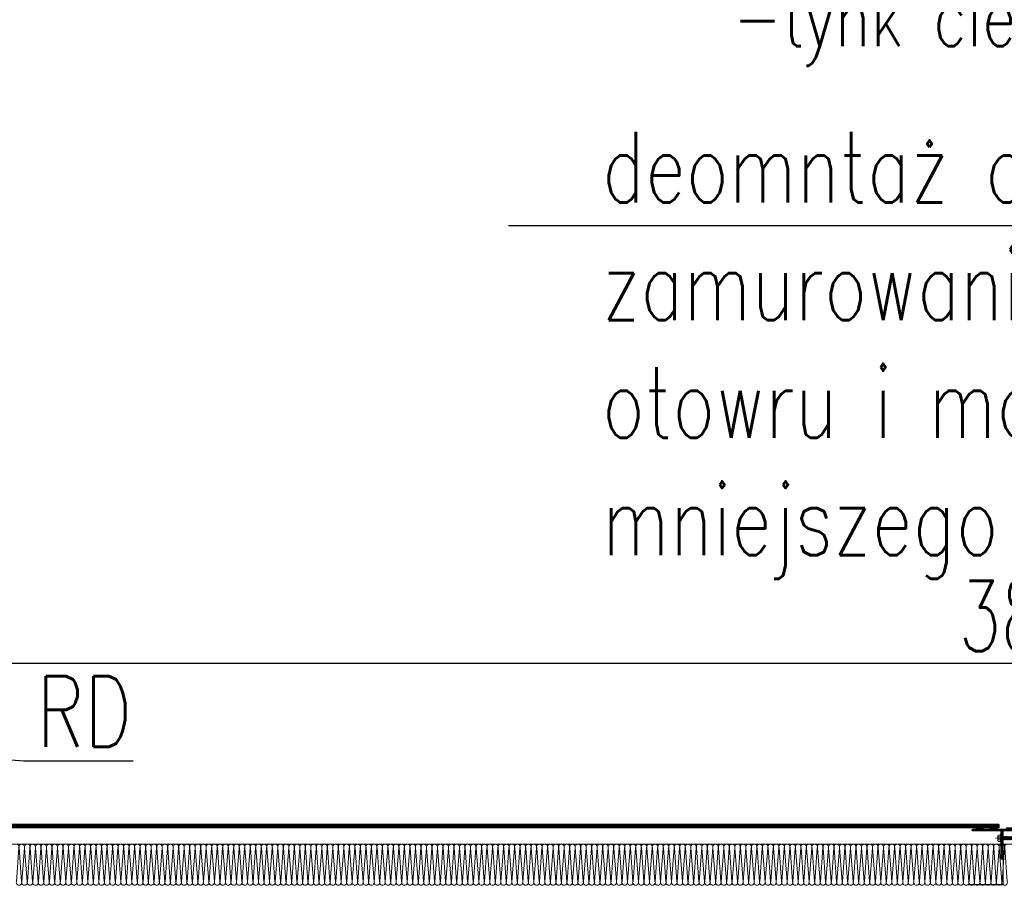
# Model space of a CAD drawing. Header units: millimetres. Extents: x -1147 to 4913, y -2332 to 921.
# Tile 17 of 119: x -411 to -243, y 200 to 347. Entities that reach past the tile are written whole.
import ezdxf
from ezdxf import colors
from ezdxf.entities.mleader import LeaderData, LeaderLine
from ezdxf.math import Vec2, Vec3

# ---------------------------------------------------------------- set-up
doc = ezdxf.new("R2010")
doc.units = ezdxf.units.MM
doc.header["$LTSCALE"] = 0.2
doc.linetypes.add('10b018', pattern=[3.33, 2.16, -0.54, 0.09, -0.54])
for name, color, linetype, lineweight in [('_MB_ocieplenie_0.09', 252, 'Continuous', 9), ('A-KOMENTWYM - DETAL', 30, 'Continuous', 5), ('ST_AE_GLAS_szraf', 252, 'Continuous', 0), ('ST_AE_GLAS_widok', 142, 'Continuous', 9), ('ST_AE_SYST_cienka', 27, 'Continuous', 15), ('ST_AE_SYST_szraf', 252, 'Continuous', 0), ('ST_SB_STEL', 7, 'Continuous', 0), ('ST_SF_FRAM', 7, 'Continuous', 0), ('ST_SF_FRAM_gruba', 132, 'Continuous', 40), ('ST_SJ_JOIN', 7, 'Continuous', 0), ('ST_SJ_JOIN_cienka', 57, 'Continuous', 15), ('ST_SJ_JOIN_szraf', 252, 'Continuous', 5)]:
    doc.layers.add(name, color=color, linetype=linetype, lineweight=lineweight)
doc.layers.add('A-opis', color=7, linetype='Continuous')
doc.layers.add('ST_SJ_JOIN_osie', color=1, linetype='10b018', lineweight=0, plot=False)
doc.styles.add('Arch-Dim', font='romans.shx', dxfattribs={"width": 0.75})
doc.styles.add('TXT', font='romans.shx', dxfattribs={"width": 0.7})
doc.dimstyles.new('1-50', dxfattribs={"dimtxt": 12, "dimasz": 8, "dimexe": 3, "dimexo": 0, "dimgap": 2, "dimtad": 1, "dimrnd": 0.5, "dimzin": 12, "dimdsep": 46, "dimtxsty": 'TXT', "dimblk": 'OBLIQUE', "dimcen": 0.125, "dimdle": 2, "dimclrd": 256, "dimclre": 256, "dimclrt": 7, "dimazin": 0, "dimtfac": 1, "dimtix": 1, "dimtmove": 1, "dimatfit": 2, "dimfxl": 3, "dimfxlon": 1, "dimtvp": 10, "dimtolj": 1, "dimtzin": 0, "dimarcsym": 0})

# ---------------------------------------------------------------- blocks, each defined once
blk = doc.blocks.new('_None')
blk = doc.blocks.new('_Oblique')
at = {"color": 0, "linetype": 'ByBlock', "lineweight": -2}
blk.add_line((-0.5, -0.5), (0.5, 0.5), dxfattribs=at)
blk = doc.blocks.new('*D355')
at = {"layer": 'A-KOMENTWYM - DETAL', "lineweight": -2}
for p, q in [((-430.9, 234.8), (-430.9, 240.8)), ((-49, 240.8), (-49, 234.8)), ((-432.9, 237.8), (-47, 237.8))]:
    blk.add_line(p, q, dxfattribs=at)
at = {"layer": 'Defpoints', "color": 0}
for p in [(-49, 314.25), (-49, 237.8), (-430.9, 210.3)]:
    blk.add_point(p, dxfattribs=at)
at = {"layer": 'A-KOMENTWYM - DETAL', "lineweight": -2, "xscale": 8, "yscale": 8, "zscale": 8, "rotation": 180}
blk.add_blockref('_Oblique', (-430.9, 237.8), dxfattribs=at)
at = {"layer": 'A-KOMENTWYM - DETAL', "lineweight": -2, "xscale": 8, "yscale": 8, "zscale": 8}
blk.add_blockref('_Oblique', (-49, 237.8), dxfattribs=at)
at = {"layer": 'A-KOMENTWYM - DETAL', "color": 7, "insert": (-239.95, 245.8), "char_height": 12, "attachment_point": 5, "style": 'TXT'}
blk.add_mtext('\\A1;382', dxfattribs=at)
blk = doc.blocks.new('_Dot')
at = {"color": 0, "linetype": 'ByBlock', "lineweight": -2}
blk.add_line((-0.5, 0), (-1, 0), dxfattribs=at)
at = {"color": 0, "linetype": 'ByBlock', "const_width": 0.5}
blk.add_lwpolyline([(-0.25, 0, 1), (0.25, 0, 1)], format="xyb", close=True, dxfattribs=at)
blk = doc.blocks.new('*U1660')
at = {"layer": '_MB_ocieplenie_0.09', "flags": 128}
for points in [[(-15753.6, 31, 0.505403), (-15772.7, 5.1), (-15754.4, -242, -1.345402), (-15792.7, -242), (-15774.5, 5.1, 0.505403), (-15793.6, 31)], [(-15713.6, 31, 0.505403), (-15732.7, 5.1), (-15714.4, -242, -1.345402), (-15752.7, -242), (-15734.5, 5.1, 0.505403), (-15753.6, 31)], [(-15673.6, 31, 0.505403), (-15692.7, 5.1), (-15674.4, -242, -1.345402), (-15712.7, -242), (-15694.5, 5.1, 0.505403), (-15713.6, 31)], [(-15633.6, 31, 0.505403), (-15652.7, 5.1), (-15634.4, -242, -1.345402), (-15672.7, -242), (-15654.5, 5.1, 0.505403), (-15673.6, 31)], [(-15593.6, 31, 0.505403), (-15612.7, 5.1), (-15594.4, -242, -1.345402), (-15632.7, -242), (-15614.5, 5.1, 0.505403), (-15633.6, 31)], [(-15553.6, 31, 0.505403), (-15572.7, 5.1), (-15554.4, -242, -1.345402), (-15592.7, -242), (-15574.5, 5.1, 0.505403), (-15593.6, 31)], [(-15513.6, 31, 0.505403), (-15532.7, 5.1), (-15514.4, -242, -1.345402), (-15552.7, -242), (-15534.5, 5.1, 0.505403), (-15553.6, 31)], [(-15473.6, 31, 0.505403), (-15492.7, 5.1), (-15474.4, -242, -1.345402), (-15512.7, -242), (-15494.5, 5.1, 0.505403), (-15513.6, 31)], [(-15433.6, 31, 0.505403), (-15452.7, 5.1), (-15434.4, -242, -1.345402), (-15472.7, -242), (-15454.5, 5.1, 0.505403), (-15473.6, 31)], [(-15393.6, 31, 0.505403), (-15412.7, 5.1), (-15394.4, -242, -1.345402), (-15432.7, -242), (-15414.5, 5.1, 0.505403), (-15433.6, 31)], [(-15353.6, 31, 0.505403), (-15372.7, 5.1), (-15354.4, -242, -1.345402), (-15392.7, -242), (-15374.5, 5.1, 0.505403), (-15393.6, 31)], [(-15313.6, 31, 0.505403), (-15332.7, 5.1), (-15314.4, -242, -1.345402), (-15352.7, -242), (-15334.5, 5.1, 0.505403), (-15353.6, 31)], [(-15273.6, 31, 0.505403), (-15292.7, 5.1), (-15274.4, -242, -1.345402), (-15312.7, -242), (-15294.5, 5.1, 0.505403), (-15313.6, 31)], [(-15233.6, 31, 0.505403), (-15252.7, 5.1), (-15234.4, -242, -1.345402), (-15272.7, -242), (-15254.5, 5.1, 0.505403), (-15273.6, 31)], [(-15193.6, 31, 0.505403), (-15212.7, 5.1), (-15194.4, -242, -1.345402), (-15232.7, -242), (-15214.5, 5.1, 0.505403), (-15233.6, 31)], [(-15153.6, 31, 0.505403), (-15172.7, 5.1), (-15154.4, -242, -1.345402), (-15192.7, -242), (-15174.5, 5.1, 0.505403), (-15193.6, 31)], [(-15113.6, 31, 0.505403), (-15132.7, 5.1), (-15114.4, -242, -1.345402), (-15152.7, -242), (-15134.5, 5.1, 0.505403), (-15153.6, 31)], [(-15073.6, 31, 0.505403), (-15092.7, 5.1), (-15074.4, -242, -1.345402), (-15112.7, -242), (-15094.5, 5.1, 0.505403), (-15113.6, 31)], [(-15033.6, 31, 0.505403), (-15052.7, 5.1), (-15034.4, -242, -1.345402), (-15072.7, -242), (-15054.5, 5.1, 0.505403), (-15073.6, 31)], [(-14993.6, 31, 0.505403), (-15012.7, 5.1), (-14994.4, -242, -1.345402), (-15032.7, -242), (-15014.5, 5.1, 0.505403), (-15033.6, 31)], [(-14953.6, 31, 0.505403), (-14972.7, 5.1), (-14954.4, -242, -1.345402), (-14992.7, -242), (-14974.5, 5.1, 0.505403), (-14993.6, 31)], [(-14913.6, 31, 0.505403), (-14932.7, 5.1), (-14914.4, -242, -1.345402), (-14952.7, -242), (-14934.5, 5.1, 0.505403), (-14953.6, 31)], [(-14873.6, 31, 0.505403), (-14892.7, 5.1), (-14874.4, -242, -1.345402), (-14912.7, -242), (-14894.5, 5.1, 0.505403), (-14913.6, 31)], [(-14833.6, 31, 0.505403), (-14852.7, 5.1), (-14834.4, -242, -1.345402), (-14872.7, -242), (-14854.5, 5.1, 0.505403), (-14873.6, 31)], [(-14793.6, 31, 0.505403), (-14812.7, 5.1), (-14794.4, -242, -1.345402), (-14832.7, -242), (-14814.5, 5.1, 0.505403), (-14833.6, 31)], [(-14753.6, 31, 0.505403), (-14772.7, 5.1), (-14754.4, -242, -1.345402), (-14792.7, -242), (-14774.5, 5.1, 0.505403), (-14793.6, 31)], [(-14713.6, 31, 0.505403), (-14732.7, 5.1), (-14714.4, -242, -1.345402), (-14752.7, -242), (-14734.5, 5.1, 0.505403), (-14753.6, 31)], [(-14673.6, 31, 0.505403), (-14692.7, 5.1), (-14674.4, -242, -1.345402), (-14712.7, -242), (-14694.5, 5.1, 0.505403), (-14713.6, 31)], [(-14633.6, 31, 0.505403), (-14652.7, 5.1), (-14634.4, -242, -1.345402), (-14672.7, -242), (-14654.5, 5.1, 0.505403), (-14673.6, 31)], [(-14593.6, 31, 0.505403), (-14612.7, 5.1), (-14594.4, -242, -1.345402), (-14632.7, -242), (-14614.5, 5.1, 0.505403), (-14633.6, 31)], [(-14553.6, 31, 0.505403), (-14572.7, 5.1), (-14554.4, -242, -1.345402), (-14592.7, -242), (-14574.5, 5.1, 0.505403), (-14593.6, 31)], [(-14513.6, 31, 0.505403), (-14532.7, 5.1), (-14514.4, -242, -1.345402), (-14552.7, -242), (-14534.5, 5.1, 0.505403), (-14553.6, 31)], [(-14473.6, 31, 0.505403), (-14492.7, 5.1), (-14474.4, -242, -1.345402), (-14512.7, -242), (-14494.5, 5.1, 0.505403), (-14513.6, 31)], [(-14433.6, 31, 0.505403), (-14452.7, 5.1), (-14434.4, -242, -1.345402), (-14472.7, -242), (-14454.5, 5.1, 0.505403), (-14473.6, 31)], [(-14393.6, 31, 0.505403), (-14412.7, 5.1), (-14394.4, -242, -1.345402), (-14432.7, -242), (-14414.5, 5.1, 0.505403), (-14433.6, 31)], [(-14353.6, 31, 0.505403), (-14372.7, 5.1), (-14354.4, -242, -1.345402), (-14392.7, -242), (-14374.5, 5.1, 0.505403), (-14393.6, 31)], [(-14313.6, 31, 0.505403), (-14332.7, 5.1), (-14314.4, -242, -1.345402), (-14352.7, -242), (-14334.5, 5.1, 0.505403), (-14353.6, 31)], [(-14273.6, 31, 0.505403), (-14292.7, 5.1), (-14274.4, -242, -1.345402), (-14312.7, -242), (-14294.5, 5.1, 0.505403), (-14313.6, 31)], [(-14233.6, 31, 0.505403), (-14252.7, 5.1), (-14234.4, -242, -1.345402), (-14272.7, -242), (-14254.5, 5.1, 0.505403), (-14273.6, 31)], [(-14193.6, 31, 0.505403), (-14212.7, 5.1), (-14194.4, -242, -1.345402), (-14232.7, -242), (-14214.5, 5.1, 0.505403), (-14233.6, 31)], [(-14153.6, 31, 0.505403), (-14172.7, 5.1), (-14154.4, -242, -1.345402), (-14192.7, -242), (-14174.5, 5.1, 0.505403), (-14193.6, 31)], [(-14113.6, 31, 0.505403), (-14132.7, 5.1), (-14114.4, -242, -1.345402), (-14152.7, -242), (-14134.5, 5.1, 0.505403), (-14153.6, 31)], [(-14073.6, 31, 0.505403), (-14092.7, 5.1), (-14074.4, -242, -1.345402), (-14112.7, -242), (-14094.5, 5.1, 0.505403), (-14113.6, 31)], [(-14033.6, 31, 0.505403), (-14052.7, 5.1), (-14034.4, -242, -1.345402), (-14072.7, -242), (-14054.5, 5.1, 0.505403), (-14073.6, 31)], [(-13993.6, 31, 0.505403), (-14012.7, 5.1), (-13994.4, -242, -1.345402), (-14032.7, -242), (-14014.5, 5.1, 0.505403), (-14033.6, 31)], [(-13953.6, 31, 0.505403), (-13972.7, 5.1), (-13954.4, -242, -1.345402), (-13992.7, -242), (-13974.5, 5.1, 0.505403), (-13993.6, 31)], [(-13913.6, 31, 0.505403), (-13932.7, 5.1), (-13914.4, -242, -1.345402), (-13952.7, -242), (-13934.5, 5.1, 0.505403), (-13953.6, 31)], [(-13873.6, 31, 0.505403), (-13892.7, 5.1), (-13874.4, -242, -1.345402), (-13912.7, -242), (-13894.5, 5.1, 0.505403), (-13913.6, 31)], [(-13833.6, 31, 0.505403), (-13852.7, 5.1), (-13834.4, -242, -1.345402), (-13872.7, -242), (-13854.5, 5.1, 0.505403), (-13873.6, 31)], [(-13793.6, 31, 0.505403), (-13812.7, 5.1), (-13794.4, -242, -1.345402), (-13832.7, -242), (-13814.5, 5.1, 0.505403), (-13833.6, 31)], [(-13753.6, 31, 0.505403), (-13772.7, 5.1), (-13754.4, -242, -1.345402), (-13792.7, -242), (-13774.5, 5.1, 0.505403), (-13793.6, 31)], [(-13713.6, 31, 0.505403), (-13732.7, 5.1), (-13714.4, -242, -1.345402), (-13752.7, -242), (-13734.5, 5.1, 0.505403), (-13753.6, 31)], [(-13673.6, 31, 0.505403), (-13692.7, 5.1), (-13674.4, -242, -1.345402), (-13712.7, -242), (-13694.5, 5.1, 0.505403), (-13713.6, 31)], [(-13633.6, 31, 0.505403), (-13652.7, 5.1), (-13634.4, -242, -1.345402), (-13672.7, -242), (-13654.5, 5.1, 0.505403), (-13673.6, 31)], [(-13593.6, 31, 0.505403), (-13612.7, 5.1), (-13594.4, -242, -1.345402), (-13632.7, -242), (-13614.5, 5.1, 0.505403), (-13633.6, 31)], [(-13553.6, 31, 0.505403), (-13572.7, 5.1), (-13554.4, -242, -1.345402), (-13592.7, -242), (-13574.5, 5.1, 0.505403), (-13593.6, 31)], [(-13513.6, 31, 0.505403), (-13532.7, 5.1), (-13514.4, -242, -1.345402), (-13552.7, -242), (-13534.5, 5.1, 0.505403), (-13553.6, 31)], [(-13473.6, 31, 0.505403), (-13492.7, 5.1), (-13474.4, -242, -1.345402), (-13512.7, -242), (-13494.5, 5.1, 0.505403), (-13513.6, 31)], [(-13433.6, 31, 0.505403), (-13452.7, 5.1), (-13434.4, -242, -1.345402), (-13472.7, -242), (-13454.5, 5.1, 0.505403), (-13473.6, 31)], [(-13393.6, 31, 0.505403), (-13412.7, 5.1), (-13394.4, -242, -1.345402), (-13432.7, -242), (-13414.5, 5.1, 0.505403), (-13433.6, 31)], [(-13353.6, 31, 0.505403), (-13372.7, 5.1), (-13354.4, -242, -1.345402), (-13392.7, -242), (-13374.5, 5.1, 0.505403), (-13393.6, 31)], [(-13313.6, 31, 0.505403), (-13332.7, 5.1), (-13314.4, -242, -1.345402), (-13352.7, -242), (-13334.5, 5.1, 0.505403), (-13353.6, 31)], [(-13273.6, 31, 0.505403), (-13292.7, 5.1), (-13274.4, -242, -1.345402), (-13312.7, -242), (-13294.5, 5.1, 0.505403), (-13313.6, 31)], [(-13233.6, 31, 0.505403), (-13252.7, 5.1), (-13234.4, -242, -1.345402), (-13272.7, -242), (-13254.5, 5.1, 0.505403), (-13273.6, 31)], [(-13193.6, 31, 0.505403), (-13212.7, 5.1), (-13194.4, -242, -1.345402), (-13232.7, -242), (-13214.5, 5.1, 0.505403), (-13233.6, 31)], [(-13153.6, 31, 0.505403), (-13172.7, 5.1), (-13154.4, -242, -1.345402), (-13192.7, -242), (-13174.5, 5.1, 0.505403), (-13193.6, 31)], [(-13113.6, 31, 0.505403), (-13132.7, 5.1), (-13114.4, -242, -1.345402), (-13152.7, -242), (-13134.5, 5.1, 0.505403), (-13153.6, 31)], [(-13073.6, 31, 0.505403), (-13092.7, 5.1), (-13074.4, -242, -1.345402), (-13112.7, -242), (-13094.5, 5.1, 0.505403), (-13113.6, 31)], [(-13033.6, 31, 0.505403), (-13052.7, 5.1), (-13034.4, -242, -1.345402), (-13072.7, -242), (-13054.5, 5.1, 0.505403), (-13073.6, 31)], [(-12993.6, 31, 0.505403), (-13012.7, 5.1), (-12994.4, -242, -1.345402), (-13032.7, -242), (-13014.5, 5.1, 0.505403), (-13033.6, 31)], [(-12953.6, 31, 0.505403), (-12972.7, 5.1), (-12954.4, -242, -1.345402), (-12992.7, -242), (-12974.5, 5.1, 0.505403), (-12993.6, 31)], [(-12913.6, 31, 0.505403), (-12932.7, 5.1), (-12914.4, -242, -1.345402), (-12952.7, -242), (-12934.5, 5.1, 0.505403), (-12953.6, 31)], [(-12873.6, 31, 0.505403), (-12892.7, 5.1), (-12874.4, -242, -1.345402), (-12912.7, -242), (-12894.5, 5.1, 0.505403), (-12913.6, 31)], [(-12833.6, 31, 0.505403), (-12852.7, 5.1), (-12834.4, -242, -1.345402), (-12872.7, -242), (-12854.5, 5.1, 0.505403), (-12873.6, 31)], [(-12793.6, 31, 0.505403), (-12812.7, 5.1), (-12794.4, -242, -1.345402), (-12832.7, -242), (-12814.5, 5.1, 0.505403), (-12833.6, 31)], [(-12753.6, 31, 0.505403), (-12772.7, 5.1), (-12754.4, -242, -1.345402), (-12792.7, -242), (-12774.5, 5.1, 0.505403), (-12793.6, 31)], [(-12713.6, 31, 0.505403), (-12732.7, 5.1), (-12714.4, -242, -1.345402), (-12752.7, -242), (-12734.5, 5.1, 0.505403), (-12753.6, 31)], [(-12673.6, 31, 0.505403), (-12692.7, 5.1), (-12674.4, -242, -1.345402), (-12712.7, -242), (-12694.5, 5.1, 0.505403), (-12713.6, 31)], [(-12633.6, 31, 0.505403), (-12652.7, 5.1), (-12634.4, -242, -1.345402), (-12672.7, -242), (-12654.5, 5.1, 0.505403), (-12673.6, 31)], [(-12593.6, 31, 0.505403), (-12612.7, 5.1), (-12594.4, -242, -1.345402), (-12632.7, -242), (-12614.5, 5.1, 0.505403), (-12633.6, 31)], [(-12553.6, 31, 0.505403), (-12572.7, 5.1), (-12554.4, -242, -1.345402), (-12592.7, -242), (-12574.5, 5.1, 0.505403), (-12593.6, 31)], [(-12513.6, 31, 0.505403), (-12532.7, 5.1), (-12514.4, -242, -1.345402), (-12552.7, -242), (-12534.5, 5.1, 0.505403), (-12553.6, 31)], [(-12473.6, 31, 0.505403), (-12492.7, 5.1), (-12474.4, -242, -1.345402), (-12512.7, -242), (-12494.5, 5.1, 0.505403), (-12513.6, 31)], [(-12433.6, 31, 0.505403), (-12452.7, 5.1), (-12434.4, -242, -1.345402), (-12472.7, -242), (-12454.5, 5.1, 0.505403), (-12473.6, 31)], [(-12393.6, 31, 0.505403), (-12412.7, 5.1), (-12394.4, -242, -1.345402), (-12432.7, -242), (-12414.5, 5.1, 0.505403), (-12433.6, 31)], [(-12353.6, 31, 0.505403), (-12372.7, 5.1), (-12354.4, -242, -1.345402), (-12392.7, -242), (-12374.5, 5.1, 0.505403), (-12393.6, 31)], [(-12313.6, 31, 0.505403), (-12332.7, 5.1), (-12314.4, -242, -1.345402), (-12352.7, -242), (-12334.5, 5.1, 0.505403), (-12353.6, 31)], [(-12273.6, 31, 0.505403), (-12292.7, 5.1), (-12274.4, -242, -1.345402), (-12312.7, -242), (-12294.5, 5.1, 0.505403), (-12313.6, 31)], [(-12233.6, 31, 0.505403), (-12252.7, 5.1), (-12234.4, -242, -1.345402), (-12272.7, -242), (-12254.5, 5.1, 0.505403), (-12273.6, 31)], [(-12193.6, 31, 0.505403), (-12212.7, 5.1), (-12194.4, -242, -1.345402), (-12232.7, -242), (-12214.5, 5.1, 0.505403), (-12233.6, 31)], [(-12153.6, 31, 0.505403), (-12172.7, 5.1), (-12154.4, -242, -1.345402), (-12192.7, -242), (-12174.5, 5.1, 0.505403), (-12193.6, 31)], [(-12113.6, 31, 0.505403), (-12132.7, 5.1), (-12114.4, -242, -1.345402), (-12152.7, -242), (-12134.5, 5.1, 0.505403), (-12153.6, 31)], [(-12073.6, 31, 0.505403), (-12092.7, 5.1), (-12074.4, -242, -1.345402), (-12112.7, -242), (-12094.5, 5.1, 0.505403), (-12113.6, 31)], [(-12033.6, 31, 0.505403), (-12052.7, 5.1), (-12034.4, -242, -1.345402), (-12072.7, -242), (-12054.5, 5.1, 0.505403), (-12073.6, 31)], [(-11993.6, 31, 0.505403), (-12012.7, 5.1), (-11994.4, -242, -1.345402), (-12032.7, -242), (-12014.5, 5.1, 0.505403), (-12033.6, 31)], [(-11953.6, 31, 0.505403), (-11972.7, 5.1), (-11954.4, -242, -1.345402), (-11992.7, -242), (-11974.5, 5.1, 0.505403), (-11993.6, 31)], [(-11913.6, 31, 0.505403), (-11932.7, 5.1), (-11914.4, -242, -1.345402), (-11952.7, -242), (-11934.5, 5.1, 0.505403), (-11953.6, 31)], [(-11873.6, 31, 0.505403), (-11892.7, 5.1), (-11874.4, -242, -1.345402), (-11912.7, -242), (-11894.5, 5.1, 0.505403), (-11913.6, 31)], [(-11833.6, 31, 0.505403), (-11852.7, 5.1), (-11834.4, -242, -1.345402), (-11872.7, -242), (-11854.5, 5.1, 0.505403), (-11873.6, 31)], [(-11793.6, 31, 0.505403), (-11812.7, 5.1), (-11794.4, -242, -1.345402), (-11832.7, -242), (-11814.5, 5.1, 0.505403), (-11833.6, 31)], [(-11753.6, 31, 0.505403), (-11772.7, 5.1), (-11754.4, -242, -1.345402), (-11792.7, -242), (-11774.5, 5.1, 0.505403), (-11793.6, 31)], [(-11713.6, 31, 0.505403), (-11732.7, 5.1), (-11714.4, -242, -1.345402), (-11752.7, -242), (-11734.5, 5.1, 0.505403), (-11753.6, 31)], [(-11673.6, 31, 0.505403), (-11692.7, 5.1), (-11674.4, -242, -1.345402), (-11712.7, -242), (-11694.5, 5.1, 0.505403), (-11713.6, 31)], [(-11633.6, 31, 0.505403), (-11652.7, 5.1), (-11634.4, -242, -1.345402), (-11672.7, -242), (-11654.5, 5.1, 0.505403), (-11673.6, 31)], [(-11593.6, 31, 0.505403), (-11612.7, 5.1), (-11594.4, -242, -1.345402), (-11632.7, -242), (-11614.5, 5.1, 0.505403), (-11633.6, 31)], [(-11553.6, 31, 0.505403), (-11572.7, 5.1), (-11554.4, -242, -1.345402), (-11592.7, -242), (-11574.5, 5.1, 0.505403), (-11593.6, 31)], [(-11513.6, 31, 0.505403), (-11532.7, 5.1), (-11514.4, -242, -1.345402), (-11552.7, -242), (-11534.5, 5.1, 0.505403), (-11553.6, 31)], [(-11473.6, 31, 0.505403), (-11492.7, 5.1), (-11474.4, -242, -1.345402), (-11512.7, -242), (-11494.5, 5.1, 0.505403), (-11513.6, 31)], [(-11433.6, 31, 0.505403), (-11452.7, 5.1), (-11434.4, -242, -1.345402), (-11472.7, -242), (-11454.5, 5.1, 0.505403), (-11473.6, 31)], [(-11393.6, 31, 0.505403), (-11412.7, 5.1), (-11394.4, -242, -1.345402), (-11432.7, -242), (-11414.5, 5.1, 0.505403), (-11433.6, 31)], [(-11353.6, 31, 0.505403), (-11372.7, 5.1), (-11354.4, -242, -1.345402), (-11392.7, -242), (-11374.5, 5.1, 0.505403), (-11393.6, 31)], [(-11313.6, 31, 0.505403), (-11332.7, 5.1), (-11314.4, -242, -1.345402), (-11352.7, -242), (-11334.5, 5.1, 0.505403), (-11353.6, 31)], [(-11273.6, 31, 0.505403), (-11292.7, 5.1), (-11274.4, -242, -1.345402), (-11312.7, -242), (-11294.5, 5.1, 0.505403), (-11313.6, 31)], [(-11233.6, 31, 0.505403), (-11252.7, 5.1), (-11234.4, -242, -1.345402), (-11272.7, -242), (-11254.5, 5.1, 0.505403), (-11273.6, 31)], [(-11193.6, 31, 0.505403), (-11212.7, 5.1), (-11194.4, -242, -1.345402), (-11232.7, -242), (-11214.5, 5.1, 0.505403), (-11233.6, 31)], [(-11153.6, 31, 0.505403), (-11172.7, 5.1), (-11154.4, -242, -1.345402), (-11192.7, -242), (-11174.5, 5.1, 0.505403), (-11193.6, 31)], [(-11113.6, 31, 0.505403), (-11132.7, 5.1), (-11114.4, -242, -1.345402), (-11152.7, -242), (-11134.5, 5.1, 0.505403), (-11153.6, 31)], [(-11073.6, 31, 0.505403), (-11092.7, 5.1), (-11074.4, -242, -1.345402), (-11112.7, -242), (-11094.5, 5.1, 0.505403), (-11113.6, 31)], [(-11033.6, 31, 0.505403), (-11052.7, 5.1), (-11034.4, -242, -1.345402), (-11072.7, -242), (-11054.5, 5.1, 0.505403), (-11073.6, 31)], [(-10993.6, 31, 0.505403), (-11012.7, 5.1), (-10994.4, -242, -1.345402), (-11032.7, -242), (-11014.5, 5.1, 0.505403), (-11033.6, 31)], [(-10953.6, 31, 0.505403), (-10972.7, 5.1), (-10954.4, -242, -1.345402), (-10992.7, -242), (-10974.5, 5.1, 0.505403), (-10993.6, 31)], [(-10913.6, 31, 0.505403), (-10932.7, 5.1), (-10914.4, -242, -1.345402), (-10952.7, -242), (-10934.5, 5.1, 0.505403), (-10953.6, 31)], [(-10873.6, 31, 0.505403), (-10892.7, 5.1), (-10874.4, -242, -1.345402), (-10912.7, -242), (-10894.5, 5.1, 0.505403), (-10913.6, 31)], [(-10833.6, 31, 0.505403), (-10852.7, 5.1), (-10834.4, -242, -1.345402), (-10872.7, -242), (-10854.5, 5.1, 0.505403), (-10873.6, 31)], [(-10793.6, 31, 0.505403), (-10812.7, 5.1), (-10794.4, -242, -1.345402), (-10832.7, -242), (-10814.5, 5.1, 0.505403), (-10833.6, 31)], [(-10753.6, 31, 0.505403), (-10772.7, 5.1), (-10754.4, -242, -1.345402), (-10792.7, -242), (-10774.5, 5.1, 0.505403), (-10793.6, 31)], [(-10713.6, 31, 0.505403), (-10732.7, 5.1), (-10714.4, -242, -1.345402), (-10752.7, -242), (-10734.5, 5.1, 0.505403), (-10753.6, 31)], [(-10673.6, 31, 0.505403), (-10692.7, 5.1), (-10674.4, -242, -1.345402), (-10712.7, -242), (-10694.5, 5.1, 0.505403), (-10713.6, 31)], [(-10633.6, 31, 0.505403), (-10652.7, 5.1), (-10634.4, -242, -1.345402), (-10672.7, -242), (-10654.5, 5.1, 0.505403), (-10673.6, 31)], [(-10593.6, 31, 0.505403), (-10612.7, 5.1), (-10594.4, -242, -1.345402), (-10632.7, -242), (-10614.5, 5.1, 0.505403), (-10633.6, 31)], [(-10553.6, 31, 0.505403), (-10572.7, 5.1), (-10554.4, -242, -1.345402), (-10592.7, -242), (-10574.5, 5.1, 0.505403), (-10593.6, 31)], [(-10513.6, 31, 0.505403), (-10532.7, 5.1), (-10514.4, -242, -1.345402), (-10552.7, -242), (-10534.5, 5.1, 0.505403), (-10553.6, 31)], [(-10473.6, 31, 0.505403), (-10492.7, 5.1), (-10474.4, -242, -1.345402), (-10512.7, -242), (-10494.5, 5.1, 0.505403), (-10513.6, 31)], [(-10433.6, 31, 0.505403), (-10452.7, 5.1), (-10434.4, -242, -1.345402), (-10472.7, -242), (-10454.5, 5.1, 0.505403), (-10473.6, 31)], [(-10393.6, 31, 0.505403), (-10412.7, 5.1), (-10394.4, -242, -1.345402), (-10432.7, -242), (-10414.5, 5.1, 0.505403), (-10433.6, 31)], [(-10353.6, 31, 0.505403), (-10372.7, 5.1), (-10354.4, -242, -1.345402), (-10392.7, -242), (-10374.5, 5.1, 0.505403), (-10393.6, 31)], [(-10313.6, 31, 0.505403), (-10332.7, 5.1), (-10314.4, -242, -1.345402), (-10352.7, -242), (-10334.5, 5.1, 0.505403), (-10353.6, 31)], [(-10273.6, 31, 0.505403), (-10292.7, 5.1), (-10274.4, -242, -1.345402), (-10312.7, -242), (-10294.5, 5.1, 0.505403), (-10313.6, 31)], [(-10233.6, 31, 0.505403), (-10252.7, 5.1), (-10234.4, -242, -1.345402), (-10272.7, -242), (-10254.5, 5.1, 0.505403), (-10273.6, 31)], [(-10193.6, 31, 0.505403), (-10212.7, 5.1), (-10194.4, -242, -1.345402), (-10232.7, -242), (-10214.5, 5.1, 0.505403), (-10233.6, 31)], [(-10153.6, 31, 0.505403), (-10172.7, 5.1), (-10154.4, -242, -1.345402), (-10192.7, -242), (-10174.5, 5.1, 0.505403), (-10193.6, 31)], [(-10113.6, 31, 0.505403), (-10132.7, 5.1), (-10114.4, -242, -1.345402), (-10152.7, -242), (-10134.5, 5.1, 0.505403), (-10153.6, 31)], [(-10073.6, 31, 0.505403), (-10092.7, 5.1), (-10074.4, -242, -1.345402), (-10112.7, -242), (-10094.5, 5.1, 0.505403), (-10113.6, 31)], [(-10033.6, 31, 0.505403), (-10052.7, 5.1), (-10034.4, -242, -1.345402), (-10072.7, -242), (-10054.5, 5.1, 0.505403), (-10073.6, 31)], [(-9993.6, 31, 0.505403), (-10012.7, 5.1), (-9994.4, -242, -1.345402), (-10032.7, -242), (-10014.5, 5.1, 0.505403), (-10033.6, 31)], [(-9953.6, 31, 0.505403), (-9972.7, 5.1), (-9954.4, -242, -1.345402), (-9992.7, -242), (-9974.5, 5.1, 0.505403), (-9993.6, 31)], [(-9913.6, 31, 0.505403), (-9932.7, 5.1), (-9914.4, -242, -1.345402), (-9952.7, -242), (-9934.5, 5.1, 0.505403), (-9953.6, 31)], [(-9873.6, 31, 0.505403), (-9892.7, 5.1), (-9874.4, -242, -1.345402), (-9912.7, -242), (-9894.5, 5.1, 0.505403), (-9913.6, 31)], [(-9833.6, 31, 0.505403), (-9852.7, 5.1), (-9834.4, -242, -1.345402), (-9872.7, -242), (-9854.5, 5.1, 0.505403), (-9873.6, 31)], [(-9793.6, 31, 0.505403), (-9812.7, 5.1), (-9794.4, -242, -1.345402), (-9832.7, -242), (-9814.5, 5.1, 0.505403), (-9833.6, 31)], [(-9753.6, 31, 0.505403), (-9772.7, 5.1), (-9754.4, -242, -1.345402), (-9792.7, -242), (-9774.5, 5.1, 0.505403), (-9793.6, 31)], [(-9713.6, 31, 0.505403), (-9732.7, 5.1), (-9714.4, -242, -1.345402), (-9752.7, -242), (-9734.5, 5.1, 0.505403), (-9753.6, 31)], [(-9673.6, 31, 0.505403), (-9692.7, 5.1), (-9674.4, -242, -1.345402), (-9712.7, -242), (-9694.5, 5.1, 0.505403), (-9713.6, 31)], [(-9633.6, 31, 0.505403), (-9652.7, 5.1), (-9634.4, -242, -1.345402), (-9672.7, -242), (-9654.5, 5.1, 0.505403), (-9673.6, 31)], [(-9593.6, 31, 0.505403), (-9612.7, 5.1), (-9594.4, -242, -1.345402), (-9632.7, -242), (-9614.5, 5.1, 0.505403), (-9633.6, 31)], [(-9553.6, 31, 0.505403), (-9572.7, 5.1), (-9554.4, -242, -1.345402), (-9592.7, -242), (-9574.5, 5.1, 0.505403), (-9593.6, 31)], [(-9513.6, 31, 0.505403), (-9532.7, 5.1), (-9514.4, -242, -1.345402), (-9552.7, -242), (-9534.5, 5.1, 0.505403), (-9553.6, 31)], [(-9473.6, 31, 0.505403), (-9492.7, 5.1), (-9474.4, -242, -1.345402), (-9512.7, -242), (-9494.5, 5.1, 0.505403), (-9513.6, 31)], [(-9433.6, 31, 0.505403), (-9452.7, 5.1), (-9434.4, -242, -1.345402), (-9472.7, -242), (-9454.5, 5.1, 0.505403), (-9473.6, 31)], [(-9393.6, 31, 0.505403), (-9412.7, 5.1), (-9394.4, -242, -1.345402), (-9432.7, -242), (-9414.5, 5.1, 0.505403), (-9433.6, 31)], [(-9353.6, 31, 0.505403), (-9372.7, 5.1), (-9354.4, -242, -1.345402), (-9392.7, -242), (-9374.5, 5.1, 0.505403), (-9393.6, 31)], [(-9313.6, 31, 0.505403), (-9332.7, 5.1), (-9314.4, -242, -1.345402), (-9352.7, -242), (-9334.5, 5.1, 0.505403), (-9353.6, 31)], [(-9273.6, 31, 0.505403), (-9292.7, 5.1), (-9274.4, -242, -1.345402), (-9312.7, -242), (-9294.5, 5.1, 0.505403), (-9313.6, 31)], [(-9233.6, 31, 0.505403), (-9252.7, 5.1), (-9234.4, -242, -1.345402), (-9272.7, -242), (-9254.5, 5.1, 0.505403), (-9273.6, 31)], [(-9193.6, 31, 0.505403), (-9212.7, 5.1), (-9194.4, -242, -1.345402), (-9232.7, -242), (-9214.5, 5.1, 0.505403), (-9233.6, 31)], [(-9153.6, 31, 0.505403), (-9172.7, 5.1), (-9154.4, -242, -1.345402), (-9192.7, -242), (-9174.5, 5.1, 0.505403), (-9193.6, 31)], [(-9113.6, 31, 0.505403), (-9132.7, 5.1), (-9114.4, -242, -1.345402), (-9152.7, -242), (-9134.5, 5.1, 0.505403), (-9153.6, 31)], [(-9073.6, 31, 0.505403), (-9092.7, 5.1), (-9074.4, -242, -1.345402), (-9112.7, -242), (-9094.5, 5.1, 0.505403), (-9113.6, 31)], [(-9033.6, 31, 0.505403), (-9052.7, 5.1), (-9034.4, -242, -1.345402), (-9072.7, -242), (-9054.5, 5.1, 0.505403), (-9073.6, 31)], [(-8993.6, 31, 0.505403), (-9012.7, 5.1), (-8994.4, -242, -1.345402), (-9032.7, -242), (-9014.5, 5.1, 0.505403), (-9033.6, 31)], [(-8953.6, 31, 0.505403), (-8972.7, 5.1), (-8954.4, -242, -1.345402), (-8992.7, -242), (-8974.5, 5.1, 0.505403), (-8993.6, 31)], [(-8913.6, 31, 0.505403), (-8932.7, 5.1), (-8914.4, -242, -1.345402), (-8952.7, -242), (-8934.5, 5.1, 0.505403), (-8953.6, 31)], [(-8873.6, 31, 0.505403), (-8892.7, 5.1), (-8874.4, -242, -1.345402), (-8912.7, -242), (-8894.5, 5.1, 0.505403), (-8913.6, 31)], [(-8833.6, 31, 0.505403), (-8852.7, 5.1), (-8834.4, -242, -1.345402), (-8872.7, -242), (-8854.5, 5.1, 0.505403), (-8873.6, 31)], [(-8793.6, 31, 0.505403), (-8812.7, 5.1), (-8794.4, -242, -1.345402), (-8832.7, -242), (-8814.5, 5.1, 0.505403), (-8833.6, 31)], [(-8753.6, 31, 0.505403), (-8772.7, 5.1), (-8754.4, -242, -1.345402), (-8792.7, -242), (-8774.5, 5.1, 0.505403), (-8793.6, 31)], [(-8713.6, 31, 0.505403), (-8732.7, 5.1), (-8714.4, -242, -1.345402), (-8752.7, -242), (-8734.5, 5.1, 0.505403), (-8753.6, 31)], [(-8673.6, 31, 0.505403), (-8692.7, 5.1), (-8674.4, -242, -1.345402), (-8712.7, -242), (-8694.5, 5.1, 0.505403), (-8713.6, 31)], [(-8633.6, 31, 0.505403), (-8652.7, 5.1), (-8634.4, -242, -1.345402), (-8672.7, -242), (-8654.5, 5.1, 0.505403), (-8673.6, 31)], [(-8593.6, 31, 0.505403), (-8612.7, 5.1), (-8594.4, -242, -1.345402), (-8632.7, -242), (-8614.5, 5.1, 0.505403), (-8633.6, 31)]]:
    blk.add_lwpolyline(points, format="xyb", dxfattribs=at)
blk = doc.blocks.new('szyb-szkło_150-I piętro2')
at = {"layer": '_MB_ocieplenie_0.09'}
blk.add_line((387.341, -1), (1, -1), dxfattribs=at)
at = {"xscale": 0.02342540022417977, "yscale": 0.02342540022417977, "zscale": 0.02342540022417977}
blk.add_blockref('*U1660', (387.341, -1.727), dxfattribs=at)
blk = doc.blocks.new('wkret_samowiercacy_JT2-12_5.5x35')
at = {"layer": 'ST_SJ_JOIN_cienka'}
for p, q in [((-35, 0), (-33.6, 2.6)), ((-35, 0), (-33.6, -2.6)), ((-33.6, 2.6), (-22.9, 2.6)), ((-22.6, 2.2), (-23.5, 2.2)), ((-22.3, 2.2), (-22.9, 2.6)), ((-20.9, 2.2), (-22.3, 2.2)), ((-20.9, 2.2), (-20.3, 2.8)), ((-20, 2.2), (-20.3, 2.8)), ((-19.1, 2.2), (-20, 2.2)), ((-19.1, 2.2), (-18.5, 2.8)), ((-18.2, 2.2), (-18.5, 2.8)), ((-17.3, 2.2), (-18.2, 2.2)), ((-17.3, 2.2), (-16.8, 2.8)), ((-16.4, 2.2), (-16.8, 2.8)), ((-15.5, 2.2), (-16.4, 2.2)), ((-15.5, 2.2), (-15, 2.8)), ((-14.6, 2.2), (-15, 2.8)), ((-13.8, 2.2), (-14.6, 2.2)), ((-13.8, 2.2), (-13.2, 2.8)), ((-12.9, 2.2), (-13.2, 2.8)), ((-12, 2.2), (-12.9, 2.2)), ((-12, 2.2), (-11.5, 2.8)), ((-11.1, 2.2), (-11.5, 2.8)), ((-10.2, 2.2), (-11.1, 2.2)), ((-10.2, 2.2), (-9.7, 2.8)), ((-9.3, 2.2), (-9.7, 2.8)), ((-8.4, 2.2), (-9.3, 2.2)), ((-8.4, 2.2), (-7.9, 2.8)), ((-7.5, 2.2), (-7.9, 2.8)), ((-6.7, 2.2), (-7.5, 2.2)), ((-6.7, 2.2), (-6.1, 2.8)), ((-5.8, 2.2), (-6.1, 2.8)), ((-4.9, 2.2), (-5.8, 2.2)), ((-4.9, 2.2), (-4.4, 2.8)), ((-4, 2.2), (-4.4, 2.8)), ((-3.1, 2.2), (-4, 2.2)), ((-3.1, 2.2), (-2.6, 2.8)), ((-2.2, 2.2), (-2.6, 2.8)), ((-1.3, 2.2), (-2.2, 2.2)), ((-1.3, 2.2), (-0.8, 2.8)), ((-0.4, 2.2), (-0.8, 2.8)), ((0, 2.2), (-0.4, 2.2)), ((5.8, 4), (5.8, -4)), ((-33.6, -2.6), (-22.9, -2.6)), ((-22.3, -2.3), (-22.9, -2.6)), ((-21.6, -2.3), (-22.3, -2.3)), ((-21.3, -2.8), (-21.6, -2.3)), ((-21.3, -2.8), (-20.7, -2.3)), ((-19.9, -2.3), (-20.7, -2.3)), ((-19.5, -2.8), (-19.9, -2.3)), ((-19.5, -2.8), (-19, -2.3)), ((-18.1, -2.3), (-19, -2.3)), ((-17.7, -2.8), (-18.1, -2.3)), ((-17.7, -2.8), (-17.2, -2.3)), ((-16.3, -2.3), (-17.2, -2.3)), ((-16, -2.8), (-16.3, -2.3)), ((-16, -2.8), (-15.4, -2.3)), ((-14.5, -2.3), (-15.4, -2.3)), ((-14.2, -2.8), (-14.5, -2.3)), ((-14.2, -2.8), (-13.6, -2.3)), ((-12.8, -2.3), (-13.6, -2.3)), ((-12.4, -2.8), (-12.8, -2.3)), ((-12.4, -2.8), (-11.9, -2.3)), ((-11, -2.3), (-11.9, -2.3)), ((-10.6, -2.8), (-11, -2.3)), ((-10.6, -2.8), (-10.1, -2.3)), ((-9.2, -2.3), (-10.1, -2.3)), ((-8.9, -2.8), (-9.2, -2.3)), ((-8.9, -2.8), (-8.3, -2.3)), ((-7.4, -2.3), (-8.3, -2.3)), ((-7.1, -2.8), (-7.4, -2.3)), ((-7.1, -2.8), (-6.5, -2.3)), ((-5.7, -2.3), (-6.5, -2.3)), ((-5.3, -2.8), (-5.7, -2.3)), ((-5.3, -2.8), (-4.8, -2.3)), ((-3.9, -2.3), (-4.8, -2.3)), ((-3.5, -2.8), (-3.9, -2.3)), ((-3.5, -2.8), (-3, -2.3)), ((-2.1, -2.3), (-3, -2.3)), ((-1.8, -2.8), (-2.1, -2.3)), ((-1.8, -2.8), (-1.2, -2.3)), ((0, -2.3), (-1.2, -2.3))]:
    blk.add_line(p, q, dxfattribs=at)
blk.add_lwpolyline([(0, -7.2), (1.3, -7.2), (1.3, 7.2), (0, 7.2)], close=True, dxfattribs=at)
blk.add_lwpolyline([(1.3, -2.6), (5.3, -2.6, -0.343146), (5.3, -5.3), (1.3, -5.3), (1.3, 5.3), (5.3, 5.3, -0.343146), (5.3, 2.6), (1.3, 2.6)], format="xyb", dxfattribs=at)
blk.add_arc((-2.2, 0), 7.94, 340.5288, 19.4712, dxfattribs=at)
at = {"layer": 'ST_SJ_JOIN_osie'}
blk.add_line((-40, 0), (10.8, 0), dxfattribs=at)
at = {"layer": 'ST_SJ_JOIN_szraf'}
for p, q in [((-34.7, 0), (-33.4, 2.2)), ((-33.4, 2.2), (-33.6, 2.6)), ((-33.4, 2.2), (-22.3, 2.2)), ((-22.9, -2.6), (-21.9, 2.2)), ((-22.1, 2.1), (-22.9, -2.6)), ((-22.9, -2.6), (-22.3, 2)), ((-22.9, -2.6), (-22.6, 1.9)), ((-22.9, -2.6), (-22.9, 1.8)), ((-21.6, -2.3), (-20.9, 2.2)), ((-21.3, -2.8), (-20.3, 2.8)), ((-20.7, -2.3), (-20, 2.2)), ((-19.9, -2.3), (-19.1, 2.2)), ((-19.5, -2.8), (-18.5, 2.8)), ((-19, -2.3), (-18.2, 2.2)), ((-18.1, -2.3), (-17.3, 2.2)), ((-17.7, -2.8), (-16.8, 2.8)), ((-17.2, -2.3), (-16.4, 2.2)), ((-16.3, -2.3), (-15.5, 2.2)), ((-16, -2.8), (-15, 2.8)), ((-15.4, -2.3), (-14.6, 2.2)), ((-14.5, -2.3), (-13.8, 2.2)), ((-14.2, -2.8), (-13.2, 2.8)), ((-13.6, -2.3), (-12.9, 2.2)), ((-12.8, -2.3), (-12, 2.2)), ((-12.4, -2.8), (-11.5, 2.8)), ((-11.9, -2.3), (-11.1, 2.2)), ((-11, -2.3), (-10.2, 2.2)), ((-10.6, -2.8), (-9.7, 2.8)), ((-10.1, -2.3), (-9.3, 2.2)), ((-9.2, -2.3), (-8.4, 2.2)), ((-8.9, -2.8), (-7.9, 2.8)), ((-8.3, -2.3), (-7.5, 2.2)), ((-7.4, -2.3), (-6.7, 2.2)), ((-7.1, -2.8), (-6.1, 2.8)), ((-6.5, -2.3), (-5.8, 2.2)), ((-5.7, -2.3), (-4.9, 2.2)), ((-5.3, -2.8), (-4.4, 2.8)), ((-4.8, -2.3), (-4, 2.2)), ((-3.9, -2.3), (-3.1, 2.2)), ((-3.5, -2.8), (-2.6, 2.8)), ((-3, -2.3), (-2.2, 2.2)), ((-2.1, -2.3), (-1.3, 2.2)), ((-1.8, -2.8), (-0.8, 2.8)), ((-1.2, -2.3), (-0.4, 2.2))]:
    blk.add_line(p, q, dxfattribs=at)
for centre, radius, start, end in [((-32.2, 23.1), 23.3, 263.1111, 296.3312), ((-35.1, -1.7), 1.73, 331.4719, 85.2218)]:
    blk.add_arc(centre, radius, start, end, dxfattribs=at)
blk = doc.blocks.new('SA.01_rzut')
at = {"layer": 'ST_AE_SYST_szraf'}
h = blk.add_hatch(dxfattribs=at)
h.set_pattern_fill('ANSI37', color=256, scale=0.25, angle=180)
h.paths.add_polyline_path([(-44, 0), (-44, -3), (-32, -3), (-32, 0)])
h = blk.add_hatch(dxfattribs=at)
h.set_pattern_fill('ANSI37', color=256, scale=0.25, angle=180)
h.set_pattern_definition([(135, (488652.4619, 545374.10935), (0.5612660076, 0.5612660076), []), (45, (488652.4619, 545374.10935), (0.5612660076, -0.5612660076), [])])
h.paths.add_polyline_path([(-20, 0), (-20, -3), (-8, -3), (-8, 0)])
h = blk.add_hatch(dxfattribs=at)
h.set_pattern_fill('ANSI37', color=256, scale=0.25)
h.set_pattern_definition([(45, (-488652.4619, 545374.10935), (-0.5612660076, 0.5612660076), []), (135, (-488652.4619, 545374.10935), (-0.5612660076, -0.5612660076), [])])
h.paths.add_polyline_path([(8, 0), (8, -3), (20, -3), (20, 0)])
h = blk.add_hatch(dxfattribs=at)
h.set_pattern_fill('ANSI37', color=256, scale=0.25, angle=180)
h.paths.add_polyline_path([(32, 0), (32, -3), (44, -3), (44, 0)])
at = {"layer": 'ST_AE_SYST_cienka'}
for points in [[(-44, 0), (-32, 0), (-32, -3), (-44, -3)], [(-8, 0), (-20, 0), (-20, -3), (-8, -3)], [(8, 0), (20, 0), (20, -3), (8, -3)], [(44, 0), (32, 0), (32, -3), (44, -3)]]:
    blk.add_lwpolyline(points, close=True, dxfattribs=at)
at = {"layer": 'ST_SF_FRAM_gruba'}
blk.add_lwpolyline([(-50, 0), (50, 0), (50, 2), (1, 2), (1, 50), (-1, 50), (-1, 2), (-50, 2), (-50, 0)], close=True, dxfattribs=at)
at = {"layer": 'ST_SJ_JOIN', "xscale": -1}
blk.add_blockref('wkret_samowiercacy_JT2-12_5.5x35', (-1, 15), dxfattribs=at)

msp = doc.modelspace()

# ---------------------------------------------------------------- linework, layer by layer
at = {"layer": 'ST_AE_GLAS_szraf'}
for p, q in [((-429.3, 210.297), (-243.9, 210.297)), ((-429.3, 210.197), (-243.9, 210.197)), ((-429.3, 210.097), (-243.9, 210.097)), ((-429.3, 209.997), (-243.9, 209.997)), ((-429.3, 209.897), (-243.9, 209.897))]:
    msp.add_line(p, q, dxfattribs=at)
at = {"layer": 'ST_AE_GLAS_widok'}
msp.add_lwpolyline([(-429.3, 210.297), (-429.3, 209.897), (-429.2, 209.797), (-244, 209.797), (-243.9, 209.897), (-243.9, 210.297), (-244, 210.397), (-429.2, 210.397), (-429.3, 210.297)], dxfattribs=at)
at = {"layer": 'ST_SB_STEL', "color": 9, "const_width": 0.2}
msp.add_lwpolyline([(-243.201, 208.997), (-243.201, 200.097), (-249.1, 200.097)], dxfattribs=at)

# ---------------------------------------------------------------- block references
msp.add_blockref('szyb-szkło_150-I piętro2', (-428.5, 207.997))
at = {"layer": 'ST_SF_FRAM', "xscale": -0.1, "yscale": 0.1, "zscale": 0.1, "rotation": 180}
msp.add_blockref('SA.01_rzut', (-243.401, 209.497), dxfattribs=at)

# ---------------------------------------------------------------- dimensions: what is measured, and where the dimension line sits
at = {"layer": 'A-KOMENTWYM - DETAL'}
dim = msp.add_linear_dim(base=(-49, 237.804), p1=(-430.9, 210.297), p2=(-49, 314.25), dimstyle='1-50', override={"dimtxt": 12}, dxfattribs=at)
dim.commit()
dim.dimension.update_dxf_attribs({"geometry": '*D355', "text_midpoint": (-239.95, 245.804)})

# ---------------------------------------------------------------- leaders
at = {"layer": 'A-opis'}
ml = msp.add_multileader_mtext('Standard', dxfattribs=at)
ml.set_content('\\pxt4;IST. ŚCIANA ZEWNĘTRZNA\\P\\pxt4;-tynk cem.-wap. - 1,5 cm;\\P\\pxt1;-cegła ceramiczna - 38 cm;\\P\\pxt1;-styropian - 10 cm;\\P\\pxt1;-tynk cienkowarstwowy - 0,5 cm', color=256, style='Arch-Dim')
ml.set_leader_properties(color=30)
ml.set_arrow_properties(name='NONE')
ml.build(insert=Vec2(0, 0))
ml.multileader.update_dxf_attribs({"text_left_attachment_type": 6, "text_right_attachment_type": 6, "dogleg_length": 2, "arrow_head_size": 5})
ctx = ml.context
ctx.base_point, ctx.char_height, ctx.arrow_head_size, ctx.landing_gap_size, ctx.plane_origin = Vec3(-289.394, 406.119), 10, 5, 0.2, Vec3(-925.929, -3506.833)
ctx.left_attachment, ctx.right_attachment = 6, 6
notes = []
notes.append((ctx, [(0, (1, 1, 0), (-53.5, 406.119), (-1, 0), 38.769, [(0, [(20.293, 406.119)], 0, [])])]))
ctx.mtext.insert = Vec3(-289.194, 419.419)
ml = msp.add_multileader_mtext('Standard', dxfattribs=at)
ml.set_content('\\pxt4;deomntaż okna, zamurowanie fragmentu otowru i montaż mniejszego okna ', color=256, style='Arch-Dim')
ml.set_leader_properties(color=30)
ml.set_arrow_properties(name='DOT')
ml.build(insert=Vec2(0, 0))
ml.multileader.update_dxf_attribs({"text_left_attachment_type": 6, "text_right_attachment_type": 6, "dogleg_length": 2, "arrow_head_size": 5})
ctx = ml.context
ctx.base_point, ctx.char_height, ctx.arrow_head_size, ctx.landing_gap_size, ctx.plane_origin, ctx.plane_x_axis, ctx.plane_y_axis = Vec3(-311.659, 312.19), 12, 5, 0.2, Vec3(1610.329, 4547.897), Vec3(-1, 0), Vec3(0, -1)
ctx.left_attachment, ctx.right_attachment = 6, 6
notes.append((ctx, [(1, (1, 1, 0), (-147.529, 312.19), (-1, 0), 2, [(1, [(-20.5, 286.135), (-20.5, 205.098)], 0, [])])]))
ctx.mtext.insert, ctx.mtext.width = Vec3(-311.459, 328.15), 175.89688
ml = msp.add_multileader_mtext('Standard', dxfattribs=at)
ml.set_content('\\pxql,t4;RD', color=256, style='Arch-Dim')
ml.set_leader_properties(color=30)
ml.build(insert=Vec2(0, 0))
ml.multileader.update_dxf_attribs({"text_left_attachment_type": 6, "text_right_attachment_type": 6, "dogleg_length": 2, "arrow_head_size": 5})
ctx = ml.context
ctx.base_point, ctx.char_height, ctx.arrow_head_size, ctx.landing_gap_size, ctx.plane_origin, ctx.plane_x_axis, ctx.plane_y_axis = Vec3(-407.84, 221.156), 12, 5, 0.2, Vec3(170.091, 4353.094), Vec3(-1, 0), Vec3(0, -1)
ctx.left_attachment, ctx.right_attachment = 6, 6
notes.append((ctx, [(0, (1, 1, 0), (-409.84, 221.156), (1, 0), 2, [(1, [(-426.546, 222.484)], 0, [])])]))
ctx.mtext.insert, ctx.mtext.width = Vec3(-407.64, 235.556), 201.2345
for ctx, leaders in notes:
    for number, flags, end, landing, length, lines in leaders:
        leader = LeaderData()
        leader.index, (leader.has_last_leader_line, leader.has_dogleg_vector, leader.attachment_direction) = number, flags
        leader.last_leader_point, leader.dogleg_vector, leader.dogleg_length = Vec3(end), Vec3(landing), length
        for number, points, colour, breaks in lines:
            line = LeaderLine()
            line.index, line.vertices, line.color, line.breaks = number, Vec3.list(points), colors.encode_raw_color(colour), breaks
            leader.lines.append(line)
        ctx.leaders.append(leader)

doc.saveas('drawing.dxf')
